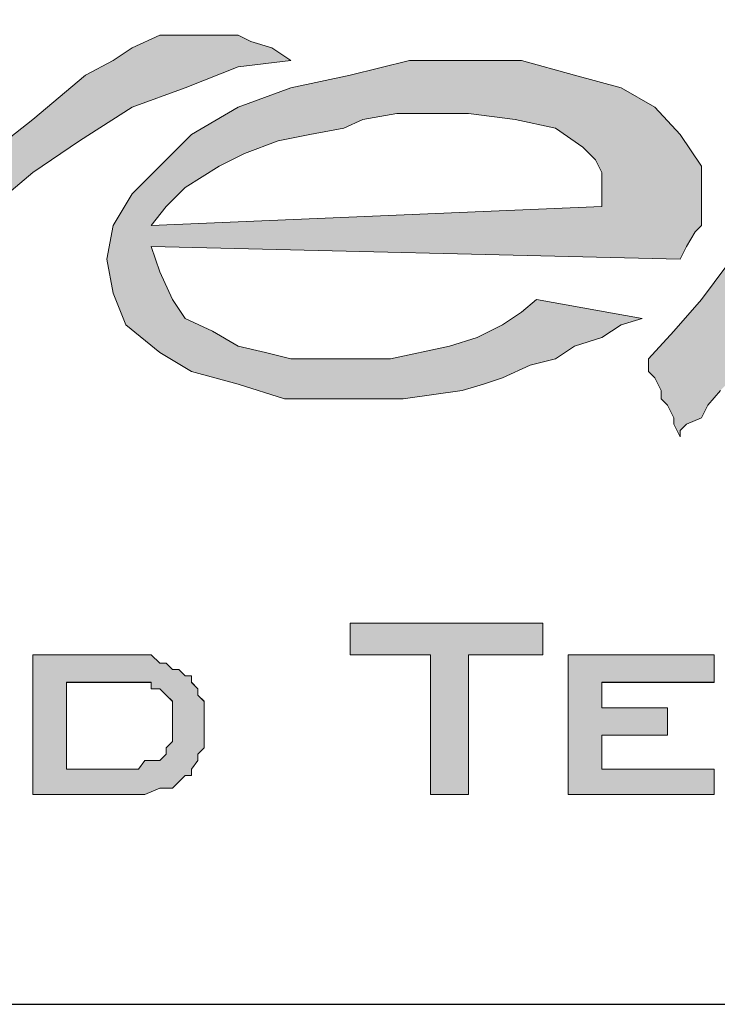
# Paper-space layout 'A4-H (Narrow)' of a CAD drawing. Header units: millimetres. Extents: x -4 to 293, y -4 to 206.
# Tile 6 of 16: x 111 to 119, y 6 to 17. Entities that reach past the tile are written whole.
import ezdxf

# ---------------------------------------------------------------- set-up
doc = ezdxf.new("R2010")
doc.units = ezdxf.units.MM
for name, color, linetype in [('Disegno1', 2, 'Continuous'), ('Tabella', 7, 'Continuous'), ('TabellaCampi', 2, 'Continuous'), ('TabellaIntestazioni', 1, 'Continuous')]:
    doc.layers.add(name, color=color, linetype=linetype)
doc.styles.get("Standard").update_dxf_attribs({"font": 'arial.ttf', "height": 3})

# ---------------------------------------------------------------- blocks, each defined once
blk = doc.blocks.new('L')
h = blk.add_hatch(color=5)
h.paths.add_polyline_path([(50.912, 9.696), (50.695, 9.334), (50.454, 9.021), (50.164, 8.659), (49.923, 8.274), (49.634, 7.912), (49.417, 7.526), (49.176, 7.213), (48.959, 6.852), (48.887, 6.707), (48.887, 6.466), (48.959, 6.321), (49.031, 6.177), (49.176, 6.104), (49.321, 6.008), (49.489, 5.935), (49.706, 5.935), (50.164, 5.935), (50.622, 6.104), (51.056, 6.249), (51.514, 6.393), (51.9, 6.707), (52.189, 6.924), (52.43, 7.141), (52.503, 7.382), (52.43, 7.382), (52.334, 7.382), (52.189, 7.382), (51.972, 7.31), (51.828, 7.31), (51.659, 7.31), (51.514, 7.31), (51.442, 7.31), (51.442, 7.213), (51.37, 7.141), (51.37, 7.068), (51.297, 6.924), (51.129, 6.852), (51.056, 6.707), (50.839, 6.61), (50.622, 6.466), (50.454, 6.393), (50.237, 6.393), (50.164, 6.393), (50.092, 6.393), (50.02, 6.466), (49.923, 6.538), (49.923, 6.707), (49.923, 6.779), (50.02, 6.996), (50.164, 7.382), (50.381, 7.912), (50.695, 8.346), (50.984, 8.876), (51.225, 9.334), (51.442, 9.624), (51.587, 9.696), (51.828, 9.696), (52.045, 9.792), (52.334, 9.792), (52.647, 9.792), (52.937, 9.696), (53.178, 9.696), (53.467, 9.624), (53.636, 9.551), (53.708, 9.624), (53.708, 9.696), (53.853, 9.865), (53.925, 10.009), (53.997, 10.154), (54.069, 10.299), (54.142, 10.467), (54.238, 10.54), (53.997, 10.54), (53.78, 10.54), (53.395, 10.467), (53.033, 10.467), (52.647, 10.395), (52.334, 10.299), (52.045, 10.226), (51.828, 10.226), (52.045, 10.467), (52.262, 10.757), (52.575, 11.07), (52.937, 11.359), (53.322, 11.745), (53.708, 12.034), (54.069, 12.348), (54.528, 12.637), (53.033, 12.637), (52.864, 12.42), (52.647, 12.203), (52.503, 11.89), (52.189, 11.6), (51.972, 11.215), (51.659, 10.829), (51.442, 10.467), (51.129, 10.009), (50.695, 10.009), (50.309, 9.937), (50.02, 9.937), (49.779, 9.865), (49.562, 9.865), (49.321, 9.865), (49.104, 9.865), (48.814, 9.937), (49.176, 10.54), (49.489, 11.07), (49.851, 11.432), (50.237, 11.745), (50.622, 11.89), (51.056, 11.962), (51.587, 11.962), (52.117, 11.817), (52.72, 12.565), (52.647, 12.637), (52.575, 12.637), (52.43, 12.637), (52.262, 12.637), (52.045, 12.637), (51.828, 12.565), (51.587, 12.565), (50.839, 12.492), (50.164, 12.275), (49.634, 11.89), (49.248, 11.504), (48.887, 11.142), (48.573, 10.684), (48.356, 10.226), (48.115, 9.937), (46.548, 9.937), (46.621, 9.865), (46.693, 9.696), (46.765, 9.624), (46.765, 9.551), (46.838, 9.479), (46.91, 9.407), (47.006, 9.407), (47.079, 9.407), (47.151, 9.407), (47.223, 9.407), (47.368, 9.407), (47.44, 9.407), (47.609, 9.407), (47.754, 9.407), (47.971, 9.479), (44.21, 4.2), (44.957, 3.597), (45.56, 4.441), (46.018, 5.188), (46.548, 5.935), (47.006, 6.707), (47.44, 7.454), (47.898, 8.129), (48.284, 8.804), (48.646, 9.479), (48.887, 9.551), (49.176, 9.551), (49.489, 9.551), (49.779, 9.624), (50.092, 9.624), (50.381, 9.624), (50.695, 9.624)])
h.paths.add_polyline_path([(46.548, 3.091), (48.212, 3.091), (48.212, 2.778), (46.91, 2.778), (46.91, 2.488), (47.681, 2.488), (47.681, 2.175), (46.91, 2.175), (46.91, 1.789), (48.212, 1.789), (48.212, 1.5), (46.548, 1.5)])
h.paths.add_polyline_path([(50.164, 2.778), (49.104, 2.778), (49.104, 2.488), (50.092, 2.488), (50.164, 2.488), (50.237, 2.488), (50.309, 2.488), (50.309, 2.392), (50.381, 2.392), (50.454, 2.32), (50.454, 2.247), (50.454, 2.175), (50.526, 2.175), (50.526, 2.103), (50.526, 1.886), (50.526, 1.789), (50.454, 1.789), (50.454, 1.717), (50.454, 1.645), (50.454, 1.572), (50.381, 1.572), (50.309, 1.5), (50.237, 1.5), (50.164, 1.5), (50.092, 1.5), (49.104, 1.5), (49.031, 1.5), (48.959, 1.5), (48.887, 1.5), (48.887, 1.572), (48.814, 1.572), (48.718, 1.645), (48.718, 1.717), (48.718, 1.789), (48.718, 1.886), (48.718, 1.958), (49.031, 1.958), (49.031, 1.789), (50.164, 1.789), (50.164, 2.175), (49.176, 2.175), (49.104, 2.175), (49.031, 2.175), (48.959, 2.175), (48.887, 2.175), (48.887, 2.247), (48.814, 2.247), (48.814, 2.32), (48.814, 2.392), (48.814, 2.488), (48.814, 2.561), (48.814, 2.705), (48.814, 2.778), (48.814, 2.85), (48.814, 2.922), (48.887, 2.995), (48.959, 3.091), (49.031, 3.091), (49.104, 3.091), (49.176, 3.091), (50.092, 3.091), (50.164, 3.091), (50.237, 3.091), (50.309, 3.091), (50.381, 2.995), (50.454, 2.922), (50.454, 2.85), (50.454, 2.778), (50.454, 2.705), (50.164, 2.633)])
h.paths.add_polyline_path([(46.163, 8.587), (46.163, 8.201), (46.09, 7.743), (45.873, 7.382), (45.488, 6.996), (45.03, 6.707), (44.596, 6.393), (43.993, 6.177), (43.294, 6.008), (42.619, 5.863), (41.944, 5.863), (41.414, 5.935), (40.811, 6.104), (40.377, 6.321), (39.992, 6.538), (39.702, 6.924), (39.534, 7.31), (39.534, 7.671), (39.702, 8.057), (39.919, 8.418), (40.209, 8.804), (40.667, 9.093), (41.197, 9.407), (41.8, 9.624), (42.475, 9.865), (43.077, 9.937), (43.752, 9.937), (44.355, 9.865), (44.885, 9.696), (45.343, 9.551), (45.705, 9.262), (46.018, 8.949)])
h.paths.add_polyline_path([(42.089, 9.262), (42.547, 9.334), (43.077, 9.334), (43.463, 9.334), (43.897, 9.19), (44.21, 9.021), (44.499, 8.876), (44.741, 8.587), (44.813, 8.346), (44.813, 8.057), (44.741, 7.743), (44.596, 7.454), (44.355, 7.213), (43.993, 6.924), (43.608, 6.779), (43.222, 6.538), (42.692, 6.466), (42.258, 6.393), (41.727, 6.393), (41.269, 6.393), (40.884, 6.538), (40.522, 6.707), (40.305, 6.852), (40.064, 7.068), (39.992, 7.382), (39.919, 7.671), (40.064, 7.984), (40.209, 8.274), (40.45, 8.515), (40.739, 8.732), (41.125, 8.949), (41.583, 9.19)], flags=16)
h.paths.add_polyline_path([(37.653, 10.082), (37.798, 10.082), (38.184, 10.082), (38.642, 10.009), (39.172, 10.009), (39.702, 9.937), (40.136, 9.865), (40.45, 9.865), (40.594, 9.792), (40.377, 9.696), (40.136, 9.624), (39.919, 9.479), (39.775, 9.407), (39.606, 9.262), (39.534, 9.19), (39.389, 9.021), (39.389, 8.949), (38.859, 9.262), (38.256, 9.407), (37.726, 9.551), (37.123, 9.551), (36.593, 9.551), (36.087, 9.479), (35.628, 9.407), (35.243, 9.262), (34.881, 9.093), (34.64, 8.949), (34.568, 8.804), (34.568, 8.659), (34.712, 8.515), (35.026, 8.346), (35.484, 8.274), (36.087, 8.274), (36.448, 8.274), (36.906, 8.274), (37.436, 8.201), (37.967, 8.201), (38.401, 8.057), (38.786, 7.816), (38.931, 7.743), (39.1, 7.526), (39.172, 7.382), (39.172, 7.141), (39.1, 7.068), (39.003, 6.996), (38.859, 6.852), (38.786, 6.779), (38.642, 6.61), (38.401, 6.538), (38.256, 6.466), (38.184, 6.393), (37.726, 6.249), (37.364, 6.177), (36.978, 6.104), (36.593, 6.008), (36.159, 6.008), (35.773, 5.935), (35.387, 6.008), (35.098, 6.008), (34.712, 6.104), (34.351, 6.177), (33.965, 6.321), (33.579, 6.466), (33.218, 6.61), (32.905, 6.779), (32.76, 6.996), (32.688, 7.141), (32.76, 7.141), (32.76, 7.213), (32.832, 7.213), (32.905, 7.31), (32.977, 7.31), (33.507, 6.924), (34.038, 6.61), (34.64, 6.466), (35.243, 6.321), (35.845, 6.321), (36.376, 6.321), (36.906, 6.393), (37.364, 6.466), (37.726, 6.61), (38.039, 6.779), (38.184, 6.996), (38.184, 7.141), (38.039, 7.31), (37.726, 7.526), (37.195, 7.599), (36.448, 7.671), (36.159, 7.743), (35.773, 7.816), (35.387, 7.912), (34.954, 8.057), (34.568, 8.201), (34.351, 8.346), (34.11, 8.659), (34.11, 8.876), (34.11, 9.093), (34.279, 9.262), (34.423, 9.407), (34.568, 9.551), (35.026, 9.792), (35.556, 9.937), (36.159, 10.009), (36.689, 10.082), (37.195, 10.082)])
h.paths.add_polyline_path([(34.881, 10.154), (34.568, 10.009), (34.351, 9.937), (34.11, 9.792), (33.893, 9.624), (33.748, 9.551), (33.579, 9.407), (33.507, 9.262), (33.435, 9.093), (33.29, 9.093), (33.146, 9.093), (32.905, 9.093), (32.76, 9.093), (32.615, 9.093), (32.374, 9.021), (32.23, 9.021), (32.013, 8.949), (31.482, 8.804), (31.024, 8.587), (30.494, 8.274), (29.964, 7.912), (29.457, 7.526), (28.999, 7.141), (28.541, 6.779), (28.252, 6.393), (28.156, 6.321), (28.011, 6.177), (27.939, 6.104), (27.794, 5.935), (27.722, 5.791), (27.553, 5.719), (27.481, 5.646), (27.481, 5.574), (27.408, 5.719), (27.408, 5.791), (27.336, 5.935), (27.264, 6.008), (27.264, 6.104), (27.191, 6.249), (27.119, 6.321), (27.119, 6.466), (27.408, 6.779), (27.722, 7.141), (28.011, 7.526), (28.252, 7.912), (28.397, 8.346), (28.614, 8.804), (28.758, 9.262), (28.999, 9.792), (30.663, 10.009), (30.494, 9.696), (30.277, 9.479), (30.06, 9.19), (29.819, 8.876), (29.602, 8.587), (29.361, 8.274), (29.144, 7.912), (28.927, 7.599), (29.144, 7.743), (29.361, 7.912), (29.602, 8.129), (29.891, 8.274), (30.205, 8.515), (30.494, 8.732), (30.735, 8.876), (30.952, 9.021), (31.169, 9.093), (31.41, 9.262), (31.627, 9.334), (31.868, 9.479), (32.085, 9.551), (32.302, 9.696), (32.543, 9.792), (32.688, 9.865), (33.146, 10.009), (33.579, 10.082), (34.038, 10.154), (34.351, 10.154), (34.64, 10.226), (34.785, 10.154)])
h.paths.add_polyline_path([(37.581, 3.091), (37.653, 3.091), (37.653, 2.995), (37.726, 2.995), (37.726, 2.922), (37.798, 2.922), (37.798, 2.85), (37.798, 2.778), (37.798, 2.705), (37.798, 1.886), (37.798, 1.789), (37.798, 1.717), (37.798, 1.645), (37.726, 1.645), (37.726, 1.572), (37.653, 1.572), (37.653, 1.5), (37.581, 1.5), (37.509, 1.5), (37.436, 1.5), (36.231, 1.5), (36.159, 1.5), (36.087, 1.5), (35.99, 1.5), (35.99, 1.572), (35.918, 1.572), (35.918, 1.645), (35.845, 1.645), (35.845, 1.717), (35.845, 1.789), (35.845, 1.886), (35.845, 2.705), (35.845, 2.778), (35.845, 2.85), (35.845, 2.922), (35.918, 2.922), (35.918, 2.995), (35.99, 2.995), (35.99, 3.091), (36.087, 3.091), (36.159, 3.091), (36.231, 3.091), (37.436, 3.091), (37.509, 3.091)])
h.paths.add_polyline_path([(38.497, 3.091), (38.859, 3.091), (38.859, 1.789), (39.992, 1.789), (39.992, 1.5), (38.497, 1.5)])
h.paths.add_polyline_path([(42.017, 2.778), (40.739, 2.778), (40.739, 1.789), (42.017, 1.789)], flags=16)
h.paths.add_polyline_path([(40.45, 2.705), (40.45, 2.778), (40.45, 2.85), (40.45, 2.922), (40.45, 2.995), (40.522, 2.995), (40.594, 3.091), (40.667, 3.091), (40.739, 3.091), (40.811, 3.091), (41.944, 3.091), (42.017, 3.091), (42.089, 3.091), (42.185, 3.091), (42.258, 3.091), (42.258, 2.995), (42.33, 2.995), (42.33, 2.922), (42.33, 2.85), (42.402, 2.85), (42.402, 2.778), (42.402, 2.705), (42.402, 1.886), (42.402, 1.789), (42.402, 1.717), (42.33, 1.717), (42.33, 1.645), (42.33, 1.572), (42.258, 1.572), (42.258, 1.5), (42.185, 1.5), (42.089, 1.5), (42.017, 1.5), (41.944, 1.5), (40.811, 1.5), (40.739, 1.5), (40.667, 1.5), (40.594, 1.5), (40.522, 1.572), (40.45, 1.572), (40.45, 1.645), (40.45, 1.717), (40.45, 1.789), (40.45, 1.886)])
h.paths.add_polyline_path([(44.499, 2.778), (43.391, 2.778), (43.391, 1.789), (44.499, 1.789), (44.499, 2.103), (43.897, 2.103), (43.897, 2.392), (44.885, 2.392), (44.885, 1.886), (44.885, 1.789), (44.885, 1.717), (44.813, 1.645), (44.813, 1.572), (44.741, 1.572), (44.741, 1.5), (44.668, 1.5), (44.596, 1.5), (44.499, 1.5), (43.391, 1.5), (43.294, 1.5), (43.222, 1.5), (43.15, 1.5), (43.077, 1.572), (43.005, 1.645), (43.005, 1.717), (43.005, 1.789), (43.005, 1.886), (43.005, 2.705), (43.005, 2.778), (43.005, 2.85), (43.005, 2.922), (43.077, 2.995), (43.15, 3.091), (43.222, 3.091), (43.294, 3.091), (43.391, 3.091), (44.499, 3.091), (44.596, 3.091), (44.668, 3.091), (44.741, 3.091), (44.741, 2.995), (44.813, 2.995), (44.813, 2.922), (44.885, 2.85), (44.885, 2.778), (44.885, 2.705), (44.499, 2.633)])
h.paths.add_polyline_path([(45.488, 3.091), (45.873, 3.091), (45.873, 1.5), (45.488, 1.5)])
h.paths.add_polyline_path([(29.747, 3.091), (29.819, 3.091), (29.891, 3.091), (29.964, 3.091), (29.964, 2.995), (30.06, 2.995), (30.06, 2.922), (30.132, 2.85), (30.132, 2.778), (30.132, 2.705), (30.132, 2.561), (29.747, 2.488), (29.747, 2.778), (28.758, 2.778), (28.758, 1.789), (29.747, 1.789), (29.747, 2.103), (30.132, 2.03), (30.132, 1.886), (30.132, 1.789), (30.132, 1.717), (30.06, 1.645), (30.06, 1.572), (29.964, 1.572), (29.964, 1.5), (29.891, 1.5), (29.819, 1.5), (29.747, 1.5), (28.758, 1.5), (28.686, 1.5), (28.614, 1.5), (28.541, 1.5), (28.469, 1.572), (28.397, 1.645), (28.397, 1.717), (28.397, 1.789), (28.397, 1.886), (28.397, 2.705), (28.397, 2.778), (28.397, 2.85), (28.397, 2.922), (28.469, 2.995), (28.541, 3.091), (28.614, 3.091), (28.686, 3.091), (28.758, 3.091)])
h.paths.add_polyline_path([(30.735, 3.091), (31.097, 3.091), (31.097, 2.488), (32.23, 2.488), (32.23, 3.091), (32.615, 3.091), (32.615, 1.5), (32.23, 1.5), (32.23, 2.175), (31.097, 2.175), (31.097, 1.5), (30.735, 1.5)])
h.paths.add_polyline_path([(33.29, 3.091), (33.579, 3.091), (34.881, 2.03), (34.881, 3.091), (35.17, 3.091), (35.17, 1.5), (34.954, 1.5), (33.676, 2.561), (33.676, 1.5), (33.29, 1.5)])
h.paths.add_polyline_path([(37.436, 2.778), (36.231, 2.778), (36.231, 1.789), (37.436, 1.789)], flags=16)
h.paths.add_polyline_path([(27.481, 9.021), (27.191, 9.334), (26.806, 9.551), (26.275, 9.696), (25.673, 9.865), (25.07, 9.865), (24.395, 9.865), (23.72, 9.696), (23.045, 9.551), (22.443, 9.334), (21.912, 9.021), (21.551, 8.659), (21.237, 8.346), (21.02, 7.984), (20.948, 7.599), (21.02, 7.213), (21.165, 6.852), (21.551, 6.538), (21.912, 6.321), (22.443, 6.177), (22.973, 6.008), (23.648, 6.008), (24.323, 6.008), (24.998, 6.104), (25.239, 6.177), (25.456, 6.249), (25.769, 6.393), (26.058, 6.466), (26.275, 6.61), (26.589, 6.707), (26.806, 6.852), (27.047, 6.924), (25.842, 7.141), (25.673, 6.996), (25.456, 6.852), (25.167, 6.707), (24.853, 6.61), (24.178, 6.466), (23.431, 6.466), (23.045, 6.466), (22.756, 6.538), (22.443, 6.61), (22.153, 6.779), (21.84, 6.924), (21.695, 7.141), (21.551, 7.454), (21.454, 7.743), (27.481, 7.599), (27.553, 7.743), (27.649, 7.912), (27.722, 7.984), (27.722, 8.129), (27.722, 8.274), (27.722, 8.418), (27.722, 8.587), (27.722, 8.659)])
h.paths.add_polyline_path([(22.901, 8.949), (23.262, 9.021), (23.648, 9.093), (23.865, 9.19), (24.251, 9.262), (24.636, 9.262), (25.07, 9.262), (25.6, 9.19), (26.058, 9.093), (26.372, 8.876), (26.516, 8.732), (26.589, 8.587), (26.589, 8.418), (26.589, 8.201), (21.454, 7.984), (21.623, 8.201), (21.84, 8.418), (22.226, 8.659), (22.515, 8.804)], flags=16)
h.paths.add_polyline_path([(20.707, 15.506), (21.84, 15.12), (22.973, 14.758), (23.865, 14.373), (24.636, 14.083), (25.239, 13.698), (25.673, 13.408), (26.058, 13.095), (26.203, 12.806), (26.275, 12.565), (26.203, 12.348), (26.058, 12.107), (25.769, 11.89), (25.383, 11.673), (24.323, 11.359), (22.973, 11.07), (21.31, 10.829), (19.429, 10.684), (17.404, 10.612), (15.283, 10.612), (13.114, 10.684), (10.92, 10.829), (8.823, 10.998), (6.774, 11.287), (8.437, 12.806), (8.823, 12.565), (9.257, 12.275), (9.787, 12.034), (10.317, 11.89), (11.595, 11.6), (12.873, 11.287), (14.319, 11.215), (15.813, 11.142), (17.236, 11.142), (18.682, 11.215), (20.032, 11.359), (21.237, 11.6), (22.298, 11.89), (23.118, 12.203), (23.431, 12.42), (23.648, 12.565), (23.793, 12.806), (23.865, 13.023), (23.865, 13.24), (23.793, 13.481), (23.576, 13.698), (23.359, 13.915), (22.756, 14.3), (21.985, 14.614), (21.02, 14.831), (19.887, 15.048), (18.61, 15.289), (17.236, 15.433), (15.813, 15.506), (14.222, 15.506), (12.728, 15.433), (11.137, 15.361), (9.57, 15.12), (7.979, 14.903), (6.557, 14.517), (5.11, 14.011), (4.435, 13.77), (3.833, 13.481), (3.23, 13.095), (2.628, 12.806), (0, 13.553), (2.025, 14.228), (4.002, 14.831), (5.882, 15.216), (7.762, 15.578), (9.498, 15.819), (11.137, 15.964), (12.728, 16.108), (14.15, 16.108), (15.597, 16.108), (16.874, 16.036), (18.007, 15.891), (19.044, 15.819)])
h.paths.add_polyline_path([(20.707, 9.696), (21.02, 9.865), (21.237, 10.009), (21.551, 10.154), (21.768, 10.154), (21.985, 10.154), (22.153, 10.154), (22.298, 10.154), (22.37, 10.154), (22.443, 10.154), (22.587, 10.082), (22.828, 10.009), (23.045, 9.865), (22.443, 9.792), (21.84, 9.551), (21.237, 9.334), (20.635, 8.949), (20.104, 8.587), (19.646, 8.201), (19.285, 7.912), (18.971, 7.671), (16.729, 5.646), (16.633, 5.646), (16.633, 5.719), (16.561, 5.719), (16.488, 5.719), (16.416, 5.791), (16.344, 5.791), (16.271, 5.863), (16.344, 6.008), (16.488, 6.249), (16.561, 6.466), (16.633, 6.707), (16.802, 6.924), (16.874, 7.068), (16.946, 7.31), (17.019, 7.454), (17.091, 7.671), (17.236, 7.912), (17.332, 8.129), (17.404, 8.274), (17.549, 8.515), (17.621, 8.732), (17.694, 8.949), (17.838, 9.19), (17.766, 9.093), (17.694, 9.021), (17.549, 8.949), (17.477, 8.876), (17.332, 8.804), (17.163, 8.732), (16.946, 8.587), (16.802, 8.515), (16.633, 8.346), (16.416, 8.274), (16.271, 8.129), (16.127, 7.984), (15.886, 7.816), (15.741, 7.743), (15.597, 7.599), (15.524, 7.526), (15.283, 7.382), (15.066, 7.141), (14.922, 6.996), (14.68, 6.852), (14.536, 6.61), (14.391, 6.393), (14.222, 6.177), (14.078, 5.935), (14.078, 5.863), (14.006, 5.863), (14.006, 5.791), (13.933, 5.719), (13.861, 5.574), (13.789, 5.646), (13.716, 5.719), (13.62, 5.719), (13.548, 5.791), (13.475, 5.791), (13.403, 5.863), (13.258, 5.863), (13.186, 5.863), (13.331, 6.104), (13.403, 6.321), (13.548, 6.538), (13.716, 6.779), (13.789, 6.996), (13.933, 7.141), (14.006, 7.382), (14.078, 7.599), (14.15, 7.816), (14.319, 8.057), (14.391, 8.274), (14.464, 8.515), (14.608, 8.732), (14.753, 9.021), (14.825, 9.262), (14.994, 9.479), (15.138, 9.551), (15.355, 9.551), (15.597, 9.624), (15.813, 9.696), (15.958, 9.792), (16.199, 9.792), (16.416, 9.865), (16.633, 9.937), (16.416, 9.696), (16.271, 9.479), (16.127, 9.19), (15.886, 8.949), (15.741, 8.659), (15.524, 8.346), (15.283, 7.912), (14.922, 7.454), (15.138, 7.526), (15.283, 7.671), (15.524, 7.816), (15.669, 7.984), (15.886, 8.129), (16.127, 8.274), (16.271, 8.418), (16.488, 8.587), (16.633, 8.732), (16.874, 8.804), (17.091, 9.021), (17.332, 9.19), (17.621, 9.334), (17.838, 9.479), (18.079, 9.624), (18.369, 9.792), (18.441, 9.792), (18.537, 9.792), (18.682, 9.792), (18.754, 9.792), (18.827, 9.792), (18.971, 9.792), (19.044, 9.792), (19.14, 9.792), (18.971, 9.479), (18.754, 9.19), (18.537, 8.876), (18.296, 8.515), (18.079, 8.057), (17.766, 7.599), (17.477, 7.068), (17.163, 6.538), (17.694, 6.924), (18.224, 7.454), (18.827, 7.984), (19.429, 8.659), (20.104, 9.19)])
h.paths.add_polyline_path([(12.342, 9.696), (12.8, 9.479), (13.186, 9.262), (13.475, 8.949), (13.62, 8.587), (13.62, 8.129), (13.548, 7.743), (13.331, 7.382), (12.945, 6.996), (12.511, 6.707), (11.981, 6.393), (11.45, 6.177), (10.775, 5.935), (10.1, 5.863), (9.425, 5.863), (8.823, 5.935), (8.292, 6.104), (7.834, 6.321), (7.449, 6.538), (7.159, 6.852), (7.015, 7.213), (7.015, 7.671), (7.159, 8.057), (7.376, 8.418), (7.69, 8.804), (8.124, 9.093), (8.654, 9.407), (9.257, 9.624), (9.859, 9.792), (10.534, 9.937), (11.233, 9.937), (11.836, 9.865)])
h.paths.add_polyline_path([(21.695, 2.561), (21.623, 2.633), (21.551, 2.705), (21.454, 2.705), (21.454, 2.778), (21.382, 2.778), (21.31, 2.778), (21.237, 2.778), (21.165, 2.778), (20.49, 2.778), (20.49, 1.789), (21.02, 1.789), (21.093, 1.789), (21.165, 1.789), (21.237, 1.789), (21.31, 1.789), (21.382, 1.886), (21.454, 1.886), (21.551, 1.886), (21.623, 1.958), (21.623, 2.03), (21.695, 2.103), (21.695, 2.175), (21.695, 2.247), (21.695, 2.32), (21.695, 2.392), (21.695, 2.488)], flags=16)
h.paths.add_polyline_path([(21.165, 3.091), (21.31, 3.091), (21.382, 3.091), (21.454, 3.091), (21.551, 2.995), (21.623, 2.995), (21.695, 2.922), (21.768, 2.922), (21.84, 2.85), (21.912, 2.85), (21.912, 2.778), (21.985, 2.705), (21.985, 2.633), (22.057, 2.561), (22.057, 2.488), (22.057, 2.392), (22.057, 2.32), (22.057, 2.175), (22.057, 2.103), (22.057, 2.03), (21.985, 1.958), (21.985, 1.886), (21.912, 1.789), (21.912, 1.717), (21.84, 1.717), (21.768, 1.645), (21.695, 1.572), (21.623, 1.572), (21.551, 1.572), (21.382, 1.5), (21.31, 1.5), (21.165, 1.5), (21.093, 1.5), (20.104, 1.5), (20.104, 3.091)])
h.paths.add_polyline_path([(24.636, 3.091), (23.72, 3.091), (23.72, 3.453), (25.914, 3.453), (25.914, 3.091), (25.07, 3.091), (25.07, 1.5), (24.636, 1.5)])
h.paths.add_polyline_path([(26.203, 3.091), (27.866, 3.091), (27.866, 2.778), (26.589, 2.778), (26.589, 2.488), (27.336, 2.488), (27.336, 2.175), (26.589, 2.175), (26.589, 1.789), (27.866, 1.789), (27.866, 1.5), (26.203, 1.5)])
h.paths.add_polyline_path([(13.114, 3.091), (13.331, 3.091), (14.608, 2.03), (14.608, 3.091), (14.994, 3.091), (14.994, 1.5), (14.68, 1.5), (13.403, 2.561), (13.403, 1.5), (13.114, 1.5)])
h.paths.add_polyline_path([(16.946, 2.778), (15.958, 2.778), (15.958, 1.789), (16.946, 1.789), (16.946, 2.103), (17.332, 2.03), (17.332, 1.886), (17.332, 1.789), (17.332, 1.717), (17.332, 1.645), (17.236, 1.572), (17.163, 1.5), (17.091, 1.5), (17.019, 1.5), (16.946, 1.5), (15.958, 1.5), (15.886, 1.5), (15.813, 1.5), (15.741, 1.5), (15.741, 1.572), (15.669, 1.572), (15.669, 1.645), (15.597, 1.717), (15.597, 1.789), (15.597, 1.886), (15.597, 2.705), (15.597, 2.778), (15.597, 2.85), (15.669, 2.922), (15.669, 2.995), (15.741, 2.995), (15.741, 3.091), (15.813, 3.091), (15.886, 3.091), (15.958, 3.091), (16.946, 3.091), (17.019, 3.091), (17.091, 3.091), (17.163, 3.091), (17.236, 2.995), (17.332, 2.922), (17.332, 2.85), (17.332, 2.778), (17.332, 2.705), (17.332, 2.561), (16.946, 2.488)])
h.paths.add_polyline_path([(17.935, 3.091), (19.574, 3.091), (19.574, 2.778), (18.296, 2.778), (18.296, 2.488), (19.044, 2.488), (19.044, 2.175), (18.296, 2.175), (18.296, 1.789), (19.574, 1.789), (19.574, 1.5), (17.935, 1.5)])
h.paths.add_polyline_path([(12.27, 8.274), (12.27, 8.057), (12.198, 7.743), (12.053, 7.454), (11.836, 7.141), (11.45, 6.924), (11.065, 6.707), (10.703, 6.538), (10.173, 6.393), (9.642, 6.321), (9.184, 6.321), (8.726, 6.393), (8.365, 6.466), (7.979, 6.61), (7.762, 6.852), (7.521, 7.068), (7.449, 7.382), (7.376, 7.671), (7.449, 7.984), (7.69, 8.201), (7.907, 8.515), (8.22, 8.732), (8.582, 8.949), (9.04, 9.093), (9.57, 9.262), (10.028, 9.334), (10.534, 9.334), (10.92, 9.262), (11.378, 9.19), (11.667, 9.021), (11.981, 8.804), (12.198, 8.587)], flags=16)
h.paths.add_polyline_path([(10.703, 13.408), (9.859, 13.167), (2.194, 4.899), (4.749, 6.008)])
h.paths.add_polyline_path([(4.291, 3.453), (4.677, 3.453), (5.81, 1.5), (5.279, 1.5), (5.038, 1.958), (3.905, 1.958), (3.688, 1.5), (3.23, 1.5)])
h.paths.add_polyline_path([(7.69, 2.561), (7.617, 2.633), (7.617, 2.705), (7.521, 2.705), (7.449, 2.778), (7.376, 2.778), (7.304, 2.778), (7.232, 2.778), (7.159, 2.778), (6.557, 2.778), (6.557, 1.789), (7.015, 1.789), (7.087, 1.789), (7.159, 1.789), (7.232, 1.789), (7.304, 1.789), (7.376, 1.886), (7.449, 1.886), (7.521, 1.886), (7.617, 1.958), (7.69, 2.03), (7.69, 2.103), (7.69, 2.175), (7.69, 2.247), (7.69, 2.32), (7.69, 2.392), (7.69, 2.488)], flags=16)
h.paths.add_polyline_path([(6.171, 3.091), (7.159, 3.091), (7.304, 3.091), (7.376, 3.091), (7.449, 3.091), (7.521, 2.995), (7.69, 2.995), (7.762, 2.922), (7.834, 2.85), (7.907, 2.85), (7.979, 2.778), (7.979, 2.705), (8.051, 2.633), (8.051, 2.561), (8.051, 2.488), (8.051, 2.392), (8.051, 2.32), (8.051, 2.175), (8.051, 2.103), (8.051, 2.03), (8.051, 1.958), (7.979, 1.886), (7.979, 1.789), (7.907, 1.717), (7.834, 1.717), (7.762, 1.645), (7.69, 1.572), (7.617, 1.572), (7.521, 1.572), (7.449, 1.5), (7.304, 1.5), (7.232, 1.5), (7.087, 1.5), (6.171, 1.5)])
h.paths.add_polyline_path([(8.365, 3.091), (8.823, 3.091), (9.425, 1.958), (10.1, 3.091), (10.462, 3.091), (9.57, 1.5), (9.329, 1.5)])
h.paths.add_polyline_path([(11.45, 3.091), (11.74, 3.091), (12.656, 1.5), (12.27, 1.5), (12.053, 1.886), (11.065, 1.886), (10.848, 1.5), (10.534, 1.5)])
h.paths.add_polyline_path([(11.233, 2.103), (11.908, 2.103), (11.595, 2.778)], flags=16)
h.paths.add_polyline_path([(4.074, 2.247), (4.893, 2.247), (4.435, 3.091)], flags=16)
at = {"layer": 'Tabella', "color": 7, "lineweight": 0}
for p, q in [((21.237, 10.009), (21.551, 10.154)), ((21.551, 10.154), (21.768, 10.154)), ((21.768, 10.154), (21.985, 10.154)), ((21.985, 10.154), (22.153, 10.154)), ((22.153, 10.154), (22.298, 10.154)), ((22.298, 10.154), (22.37, 10.154)), ((22.37, 10.154), (22.443, 10.154)), ((22.443, 10.154), (22.587, 10.082)), ((21.02, 9.865), (21.237, 10.009)), ((22.587, 10.082), (22.828, 10.009)), ((22.828, 10.009), (23.045, 9.865)), ((20.707, 9.696), (21.02, 9.865)), ((22.443, 9.792), (21.84, 9.551)), ((23.045, 9.865), (22.443, 9.792)), ((24.395, 9.865), (23.72, 9.696)), ((25.07, 9.865), (24.395, 9.865)), ((25.673, 9.865), (25.07, 9.865)), ((26.275, 9.696), (25.673, 9.865)), ((20.104, 9.19), (20.707, 9.696)), ((23.72, 9.696), (23.045, 9.551)), ((26.806, 9.551), (26.275, 9.696)), ((21.84, 9.551), (21.237, 9.334)), ((23.045, 9.551), (22.443, 9.334)), ((27.191, 9.334), (26.806, 9.551)), ((21.237, 9.334), (20.635, 8.949)), ((22.443, 9.334), (21.912, 9.021)), ((27.481, 9.021), (27.191, 9.334)), ((23.865, 9.19), (24.251, 9.262)), ((24.251, 9.262), (24.636, 9.262)), ((24.636, 9.262), (25.07, 9.262)), ((25.07, 9.262), (25.6, 9.19)), ((19.429, 8.659), (20.104, 9.19)), ((23.262, 9.021), (23.648, 9.093)), ((23.648, 9.093), (23.865, 9.19)), ((25.6, 9.19), (26.058, 9.093)), ((26.058, 9.093), (26.372, 8.876)), ((21.912, 9.021), (21.551, 8.659)), ((22.901, 8.949), (23.262, 9.021)), ((27.722, 8.659), (27.481, 9.021)), ((20.635, 8.949), (20.104, 8.587)), ((22.515, 8.804), (22.901, 8.949)), ((26.372, 8.876), (26.516, 8.732)), ((22.226, 8.659), (22.515, 8.804)), ((21.551, 8.659), (21.237, 8.346)), ((21.84, 8.418), (22.226, 8.659)), ((26.516, 8.732), (26.589, 8.587)), ((27.722, 8.587), (27.722, 8.659)), ((20.104, 8.587), (19.646, 8.201)), ((26.589, 8.587), (26.589, 8.418)), ((27.722, 8.418), (27.722, 8.587)), ((21.623, 8.201), (21.84, 8.418)), ((26.589, 8.418), (26.589, 8.201)), ((27.722, 8.274), (27.722, 8.418)), ((21.237, 8.346), (21.02, 7.984)), ((21.454, 7.984), (21.623, 8.201)), ((26.589, 8.201), (21.454, 7.984)), ((26.589, 8.201), (26.589, 8.201)), ((27.722, 8.129), (27.722, 8.274)), ((27.722, 7.984), (27.722, 8.129)), ((21.02, 7.984), (20.948, 7.599)), ((27.649, 7.912), (27.722, 7.984)), ((27.553, 7.743), (27.649, 7.912)), ((21.454, 7.743), (27.481, 7.599)), ((21.551, 7.454), (21.454, 7.743)), ((27.481, 7.599), (27.553, 7.743)), ((20.948, 7.599), (21.02, 7.213)), ((27.481, 7.599), (27.481, 7.599)), ((27.722, 7.141), (28.011, 7.526)), ((21.695, 7.141), (21.551, 7.454)), ((21.02, 7.213), (21.165, 6.852)), ((21.84, 6.924), (21.695, 7.141)), ((25.842, 7.141), (25.673, 6.996)), ((27.047, 6.924), (25.842, 7.141)), ((27.408, 6.779), (27.722, 7.141)), ((25.673, 6.996), (25.456, 6.852)), ((21.165, 6.852), (21.551, 6.538)), ((22.153, 6.779), (21.84, 6.924)), ((25.456, 6.852), (25.167, 6.707)), ((26.589, 6.707), (26.806, 6.852)), ((26.806, 6.852), (27.047, 6.924)), ((22.443, 6.61), (22.153, 6.779)), ((27.119, 6.466), (27.408, 6.779)), ((25.167, 6.707), (24.853, 6.61)), ((26.275, 6.61), (26.589, 6.707)), ((21.551, 6.538), (21.912, 6.321)), ((22.756, 6.538), (22.443, 6.61)), ((23.045, 6.466), (22.756, 6.538)), ((24.853, 6.61), (24.178, 6.466)), ((26.058, 6.466), (26.275, 6.61)), ((23.431, 6.466), (23.045, 6.466)), ((24.178, 6.466), (23.431, 6.466)), ((25.769, 6.393), (26.058, 6.466)), ((27.119, 6.321), (27.119, 6.466)), ((21.912, 6.321), (22.443, 6.177)), ((25.456, 6.249), (25.769, 6.393)), ((27.191, 6.249), (27.119, 6.321)), ((22.443, 6.177), (22.973, 6.008)), ((24.998, 6.104), (25.239, 6.177)), ((25.239, 6.177), (25.456, 6.249)), ((27.264, 6.104), (27.191, 6.249)), ((24.323, 6.008), (24.998, 6.104)), ((27.264, 6.008), (27.264, 6.104)), ((27.939, 6.104), (27.794, 5.935)), ((22.973, 6.008), (23.648, 6.008)), ((23.648, 6.008), (24.323, 6.008)), ((27.336, 5.935), (27.264, 6.008)), ((27.408, 5.791), (27.336, 5.935)), ((27.794, 5.935), (27.722, 5.791)), ((27.408, 5.719), (27.408, 5.791)), ((27.722, 5.791), (27.553, 5.719)), ((27.481, 5.574), (27.408, 5.719)), ((27.553, 5.719), (27.481, 5.646)), ((27.481, 5.646), (27.481, 5.574)), ((23.72, 3.453), (25.914, 3.453)), ((23.72, 3.091), (23.72, 3.453)), ((25.914, 3.453), (25.914, 3.091)), ((20.104, 3.091), (21.165, 3.091)), ((20.104, 1.5), (20.104, 3.091)), ((21.165, 3.091), (21.31, 3.091)), ((21.31, 3.091), (21.382, 3.091)), ((21.382, 3.091), (21.454, 3.091)), ((21.454, 3.091), (21.551, 2.995)), ((24.636, 3.091), (23.72, 3.091)), ((24.636, 1.5), (24.636, 3.091)), ((25.07, 3.091), (25.07, 3.091)), ((25.914, 3.091), (25.07, 3.091)), ((25.07, 3.091), (25.07, 1.5)), ((26.203, 3.091), (27.866, 3.091)), ((26.203, 1.5), (26.203, 3.091)), ((27.866, 3.091), (27.866, 2.778)), ((21.551, 2.995), (21.623, 2.995)), ((21.623, 2.995), (21.695, 2.922)), ((21.695, 2.922), (21.768, 2.922)), ((21.768, 2.922), (21.84, 2.85)), ((21.84, 2.85), (21.912, 2.85)), ((21.912, 2.85), (21.912, 2.778)), ((21.165, 2.778), (20.49, 2.778)), ((20.49, 2.778), (20.49, 1.789)), ((21.237, 2.778), (21.165, 2.778)), ((21.31, 2.778), (21.237, 2.778)), ((21.382, 2.778), (21.31, 2.778)), ((21.454, 2.778), (21.382, 2.778)), ((21.454, 2.705), (21.454, 2.778)), ((21.551, 2.705), (21.454, 2.705)), ((21.623, 2.633), (21.551, 2.705)), ((21.912, 2.778), (21.985, 2.705)), ((21.985, 2.705), (21.985, 2.633)), ((26.589, 2.778), (26.589, 2.488)), ((27.866, 2.778), (26.589, 2.778)), ((21.695, 2.561), (21.623, 2.633)), ((21.985, 2.633), (22.057, 2.561)), ((21.695, 2.488), (21.695, 2.561)), ((21.695, 2.392), (21.695, 2.488)), ((22.057, 2.561), (22.057, 2.488)), ((22.057, 2.488), (22.057, 2.392)), ((26.589, 2.488), (27.336, 2.488)), ((27.336, 2.488), (27.336, 2.175)), ((21.695, 2.32), (21.695, 2.392)), ((22.057, 2.392), (22.057, 2.32)), ((21.695, 2.247), (21.695, 2.32)), ((21.695, 2.175), (21.695, 2.247)), ((22.057, 2.32), (22.057, 2.175)), ((21.695, 2.103), (21.695, 2.175)), ((22.057, 2.175), (22.057, 2.103)), ((26.589, 2.175), (26.589, 1.789)), ((27.336, 2.175), (26.589, 2.175)), ((21.623, 2.03), (21.695, 2.103)), ((21.623, 1.958), (21.623, 2.03)), ((22.057, 2.03), (21.985, 1.958)), ((22.057, 2.103), (22.057, 2.03)), ((21.551, 1.886), (21.623, 1.958)), ((21.985, 1.958), (21.985, 1.886)), ((21.31, 1.789), (21.382, 1.886)), ((21.382, 1.886), (21.454, 1.886)), ((21.454, 1.886), (21.551, 1.886)), ((21.985, 1.886), (21.912, 1.789)), ((20.49, 1.789), (21.02, 1.789)), ((20.49, 1.789), (20.49, 1.789)), ((21.02, 1.789), (21.093, 1.789)), ((21.093, 1.789), (21.165, 1.789)), ((21.165, 1.789), (21.237, 1.789)), ((21.237, 1.789), (21.31, 1.789)), ((21.84, 1.717), (21.768, 1.645)), ((21.912, 1.717), (21.84, 1.717)), ((21.912, 1.789), (21.912, 1.717)), ((26.589, 1.789), (27.866, 1.789)), ((27.866, 1.789), (27.866, 1.5)), ((21.551, 1.572), (21.382, 1.5)), ((21.623, 1.572), (21.551, 1.572)), ((21.695, 1.572), (21.623, 1.572)), ((21.768, 1.645), (21.695, 1.572)), ((21.093, 1.5), (20.104, 1.5)), ((20.104, 1.5), (20.104, 1.5)), ((21.165, 1.5), (21.093, 1.5)), ((21.31, 1.5), (21.165, 1.5)), ((21.382, 1.5), (21.31, 1.5)), ((25.07, 1.5), (24.636, 1.5)), ((26.203, 1.5), (26.203, 1.5)), ((27.866, 1.5), (26.203, 1.5))]:
    blk.add_line(p, q, dxfattribs=at)
blk = doc.blocks.new('powersoft')
at = {"layer": 'Tabella', "color": 7, "lineweight": 0}
for p, q in [((-160.763, 10.901), (-160.449, 11.046)), ((-160.449, 11.046), (-160.232, 11.046)), ((-160.232, 11.046), (-160.015, 11.046)), ((-160.015, 11.046), (-159.847, 11.046)), ((-159.847, 11.046), (-159.702, 11.046)), ((-159.702, 11.046), (-159.63, 11.046)), ((-159.63, 11.046), (-159.557, 11.046)), ((-159.557, 11.046), (-159.413, 10.974)), ((-160.98, 10.757), (-160.763, 10.901)), ((-159.413, 10.974), (-159.172, 10.901)), ((-159.172, 10.901), (-158.955, 10.757)), ((-161.293, 10.588), (-160.98, 10.757)), ((-159.557, 10.684), (-160.16, 10.443)), ((-158.955, 10.757), (-159.557, 10.684)), ((-157.605, 10.757), (-158.28, 10.588)), ((-156.93, 10.757), (-157.605, 10.757)), ((-156.327, 10.757), (-156.93, 10.757)), ((-155.725, 10.588), (-156.327, 10.757)), ((-161.896, 10.082), (-161.293, 10.588)), ((-158.28, 10.588), (-158.955, 10.443)), ((-155.194, 10.443), (-155.725, 10.588)), ((-160.16, 10.443), (-160.763, 10.226)), ((-158.955, 10.443), (-159.557, 10.226)), ((-154.809, 10.226), (-155.194, 10.443)), ((-160.763, 10.226), (-161.365, 9.841)), ((-159.557, 10.226), (-160.088, 9.913)), ((-154.519, 9.913), (-154.809, 10.226)), ((-158.135, 10.082), (-157.749, 10.154)), ((-157.749, 10.154), (-157.364, 10.154)), ((-157.364, 10.154), (-156.93, 10.154)), ((-156.93, 10.154), (-156.4, 10.082)), ((-162.571, 9.551), (-161.896, 10.082)), ((-158.352, 9.985), (-158.135, 10.082)), ((-156.4, 10.082), (-155.942, 9.985)), ((-160.088, 9.913), (-160.449, 9.551)), ((-159.099, 9.841), (-158.738, 9.913)), ((-158.738, 9.913), (-158.352, 9.985)), ((-155.942, 9.985), (-155.628, 9.768)), ((-154.278, 9.551), (-154.519, 9.913)), ((-161.365, 9.841), (-161.896, 9.479)), ((-159.485, 9.696), (-159.099, 9.841)), ((-155.628, 9.768), (-155.484, 9.624)), ((-159.774, 9.551), (-159.485, 9.696)), ((-160.449, 9.551), (-160.763, 9.238)), ((-160.16, 9.31), (-159.774, 9.551)), ((-155.484, 9.624), (-155.411, 9.479)), ((-154.278, 9.479), (-154.278, 9.551)), ((-161.896, 9.479), (-162.354, 9.093)), ((-155.411, 9.479), (-155.411, 9.31)), ((-154.278, 9.31), (-154.278, 9.479)), ((-160.763, 9.238), (-160.98, 8.876)), ((-160.377, 9.093), (-160.16, 9.31)), ((-155.411, 9.31), (-155.411, 9.093)), ((-154.278, 9.166), (-154.278, 9.31)), ((-160.546, 8.876), (-160.377, 9.093)), ((-155.411, 9.093), (-160.546, 8.876)), ((-155.411, 9.093), (-155.411, 9.093)), ((-154.278, 9.021), (-154.278, 9.166)), ((-154.278, 8.876), (-154.278, 9.021)), ((-160.98, 8.876), (-161.052, 8.491)), ((-154.351, 8.804), (-154.278, 8.876)), ((-154.447, 8.635), (-154.351, 8.804)), ((-160.546, 8.635), (-154.519, 8.491)), ((-160.449, 8.346), (-160.546, 8.635)), ((-154.519, 8.491), (-154.447, 8.635)), ((-161.052, 8.491), (-160.98, 8.105)), ((-154.519, 8.491), (-154.519, 8.491)), ((-154.278, 8.033), (-153.989, 8.418)), ((-160.305, 8.033), (-160.449, 8.346)), ((-160.98, 8.105), (-160.835, 7.743)), ((-160.16, 7.816), (-160.305, 8.033)), ((-156.158, 8.033), (-156.327, 7.888)), ((-154.953, 7.816), (-156.158, 8.033)), ((-154.592, 7.671), (-154.278, 8.033)), ((-156.327, 7.888), (-156.544, 7.743)), ((-160.835, 7.743), (-160.449, 7.43)), ((-159.847, 7.671), (-160.16, 7.816)), ((-156.544, 7.743), (-156.833, 7.599)), ((-155.411, 7.599), (-155.194, 7.743)), ((-155.194, 7.743), (-154.953, 7.816)), ((-159.557, 7.502), (-159.847, 7.671)), ((-154.881, 7.358), (-154.592, 7.671)), ((-156.833, 7.599), (-157.147, 7.502)), ((-155.725, 7.502), (-155.411, 7.599)), ((-160.449, 7.43), (-160.088, 7.213)), ((-159.244, 7.43), (-159.557, 7.502)), ((-158.955, 7.358), (-159.244, 7.43)), ((-157.147, 7.502), (-157.822, 7.358)), ((-155.942, 7.358), (-155.725, 7.502)), ((-158.569, 7.358), (-158.955, 7.358)), ((-157.822, 7.358), (-158.569, 7.358)), ((-156.231, 7.285), (-155.942, 7.358)), ((-154.881, 7.213), (-154.881, 7.358)), ((-160.088, 7.213), (-159.557, 7.068)), ((-156.544, 7.141), (-156.231, 7.285)), ((-154.809, 7.141), (-154.881, 7.213)), ((-156.761, 7.068), (-156.544, 7.141)), ((-154.736, 6.996), (-154.809, 7.141)), ((-159.557, 7.068), (-159.027, 6.9)), ((-157.677, 6.9), (-157.002, 6.996)), ((-157.002, 6.996), (-156.761, 7.068)), ((-154.736, 6.9), (-154.736, 6.996)), ((-154.061, 6.996), (-154.206, 6.827)), ((-159.027, 6.9), (-158.352, 6.9)), ((-158.352, 6.9), (-157.677, 6.9)), ((-154.664, 6.827), (-154.736, 6.9)), ((-154.592, 6.683), (-154.664, 6.827)), ((-154.206, 6.827), (-154.278, 6.683)), ((-154.592, 6.61), (-154.592, 6.683)), ((-154.278, 6.683), (-154.447, 6.61)), ((-154.519, 6.466), (-154.592, 6.61)), ((-154.447, 6.61), (-154.519, 6.538)), ((-154.519, 6.538), (-154.519, 6.466)), ((-158.28, 4.344), (-156.086, 4.344)), ((-158.28, 3.983), (-158.28, 4.344)), ((-156.086, 4.344), (-156.086, 3.983)), ((-161.896, 3.983), (-160.835, 3.983)), ((-161.896, 2.392), (-161.896, 3.983)), ((-160.835, 3.983), (-160.69, 3.983)), ((-160.69, 3.983), (-160.618, 3.983)), ((-160.618, 3.983), (-160.546, 3.983)), ((-160.546, 3.983), (-160.449, 3.886)), ((-157.364, 3.983), (-158.28, 3.983)), ((-157.364, 2.392), (-157.364, 3.983)), ((-156.93, 3.983), (-156.93, 3.983)), ((-156.086, 3.983), (-156.93, 3.983)), ((-156.93, 3.983), (-156.93, 2.392)), ((-155.797, 3.983), (-154.134, 3.983)), ((-155.797, 2.392), (-155.797, 3.983)), ((-154.134, 3.983), (-154.134, 3.669)), ((-160.449, 3.886), (-160.377, 3.886)), ((-160.377, 3.886), (-160.305, 3.814)), ((-160.305, 3.814), (-160.232, 3.814)), ((-160.232, 3.814), (-160.16, 3.742)), ((-160.16, 3.742), (-160.088, 3.742)), ((-160.088, 3.742), (-160.088, 3.669)), ((-160.835, 3.669), (-161.51, 3.669)), ((-161.51, 3.669), (-161.51, 2.681)), ((-160.763, 3.669), (-160.835, 3.669)), ((-160.69, 3.669), (-160.763, 3.669)), ((-160.618, 3.669), (-160.69, 3.669)), ((-160.546, 3.669), (-160.618, 3.669)), ((-160.546, 3.597), (-160.546, 3.669)), ((-160.449, 3.597), (-160.546, 3.597)), ((-160.377, 3.525), (-160.449, 3.597)), ((-160.088, 3.669), (-160.015, 3.597)), ((-160.015, 3.597), (-160.015, 3.525)), ((-155.411, 3.669), (-155.411, 3.38)), ((-154.134, 3.669), (-155.411, 3.669)), ((-160.305, 3.452), (-160.377, 3.525)), ((-160.015, 3.525), (-159.943, 3.452)), ((-160.305, 3.38), (-160.305, 3.452)), ((-160.305, 3.284), (-160.305, 3.38)), ((-159.943, 3.452), (-159.943, 3.38)), ((-159.943, 3.38), (-159.943, 3.284)), ((-155.411, 3.38), (-154.664, 3.38)), ((-154.664, 3.38), (-154.664, 3.067)), ((-160.305, 3.211), (-160.305, 3.284)), ((-159.943, 3.284), (-159.943, 3.211)), ((-160.305, 3.139), (-160.305, 3.211)), ((-159.943, 3.211), (-159.943, 3.067)), ((-160.305, 3.067), (-160.305, 3.139)), ((-160.305, 2.994), (-160.305, 3.067)), ((-159.943, 3.067), (-159.943, 2.994)), ((-155.411, 3.067), (-155.411, 2.681)), ((-154.664, 3.067), (-155.411, 3.067)), ((-160.377, 2.922), (-160.305, 2.994)), ((-160.377, 2.85), (-160.377, 2.922)), ((-159.943, 2.922), (-160.015, 2.85)), ((-159.943, 2.994), (-159.943, 2.922)), ((-160.449, 2.778), (-160.377, 2.85)), ((-160.015, 2.85), (-160.015, 2.778)), ((-160.69, 2.681), (-160.618, 2.778)), ((-160.618, 2.778), (-160.546, 2.778)), ((-160.546, 2.778), (-160.449, 2.778)), ((-160.015, 2.778), (-160.088, 2.681)), ((-161.51, 2.681), (-160.98, 2.681)), ((-161.51, 2.681), (-161.51, 2.681)), ((-160.98, 2.681), (-160.907, 2.681)), ((-160.907, 2.681), (-160.835, 2.681)), ((-160.835, 2.681), (-160.763, 2.681)), ((-160.763, 2.681), (-160.69, 2.681)), ((-160.16, 2.609), (-160.232, 2.536)), ((-160.088, 2.609), (-160.16, 2.609)), ((-160.088, 2.681), (-160.088, 2.609)), ((-155.411, 2.681), (-154.134, 2.681)), ((-154.134, 2.681), (-154.134, 2.392)), ((-160.232, 2.536), (-160.305, 2.464)), ((-160.907, 2.392), (-161.896, 2.392)), ((-161.896, 2.392), (-161.896, 2.392)), ((-160.835, 2.392), (-160.907, 2.392)), ((-160.69, 2.392), (-160.835, 2.392)), ((-160.618, 2.392), (-160.69, 2.392)), ((-160.449, 2.464), (-160.618, 2.392)), ((-160.377, 2.464), (-160.449, 2.464)), ((-160.305, 2.464), (-160.377, 2.464)), ((-156.93, 2.392), (-157.364, 2.392)), ((-155.797, 2.392), (-155.797, 2.392)), ((-154.134, 2.392), (-155.797, 2.392))]:
    blk.add_line(p, q, dxfattribs=at)
blk = doc.blocks.new('A4-H (Narrow)')
at = {"layer": 'Tabella', "color": 6}
blk.add_lwpolyline([(277, 10), (277, 200), (10, 200), (10, 10)], close=True, dxfattribs=at)
at = {"layer": 'TabellaIntestazioni', "color": 2}
for name, p in [('L', (95, 10.892)), ('powersoft', (277, 10))]:
    blk.add_blockref(name, p, dxfattribs=at)
at = {"layer": 'TabellaCampi', "oblique": 0.2618}
for tag, p in [('TITOLO', (87.284, 62.914)), ('PROJET', (197.284, 62.914)), ('RELEASE', (197.284, 54.914)), ('CODICE', (237.284, 54.914)), ('FILE_NAME', (87.205, 54.914)), ('MATERIALE', (87.284, 46.914)), ('TRATTAMENTO', (197.284, 46.914)), ('COLORE', (87.284, 38.914)), ('ENGINEER', (157.284, 38.914)), ('DESIGNER', (197.284, 38.914)), ('APPROVED_BY', (237.284, 38.914)), ('TOLLERANZE', (223.837, 32.125)), ('SHEET', (97.242, 30.914)), ('OF', (109.626, 30.914)), ('SCALA', (157.284, 30.914)), ('DATA', (122.284, 30.914))]:
    blk.add_attdef(tag, p, '', height=2.5, dxfattribs=at)

psp = doc.layouts.new('A4-H (Narrow)')

# ---------------------------------------------------------------- block references
at = {"layer": 'Disegno1'}
psp.add_blockref('A4-H (Narrow)', (-4, -4), dxfattribs=at)

doc.saveas('drawing.dxf')
